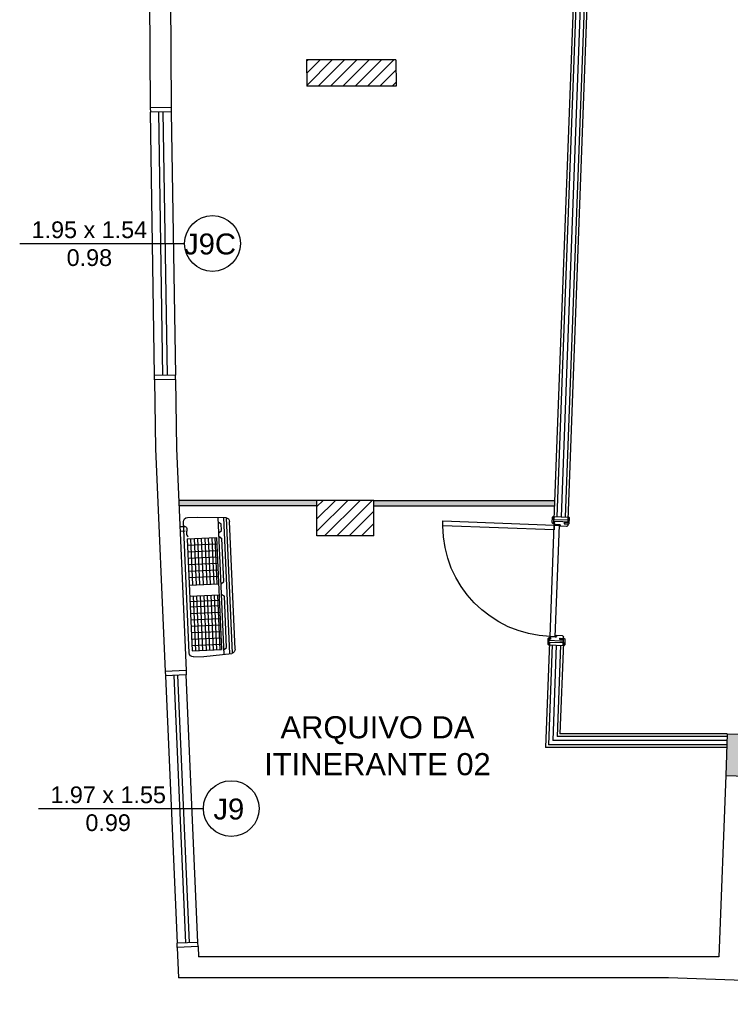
# Model space of a CAD drawing. Header units: inches. Extents: x 352 to 438, y 0 to 186.
# Tile 33 of 40: x 410 to 415, y 152 to 159. Entities that reach past the tile are written whole.
import ezdxf

# ---------------------------------------------------------------- set-up
doc = ezdxf.new("R2010")
doc.units = ezdxf.units.IN
doc.header["$MEASUREMENT"] = 0
doc.linetypes.add('DASHED2', pattern=[0.375, 0.25, -0.125])
for name, color, linetype in [('TJ-CONSTRUIR', 11, 'Continuous'), ('TJ-DIVISORIA', 96, 'Continuous'), ('TJ-DRYWALL', 132, 'Continuous'), ('TJ-ESQUADRIA1', 1, 'Continuous'), ('TJ-ESQUADRIA2', 2, 'Continuous'), ('TJ-ESQUADRIAS', 2, 'Continuous'), ('TJ-LADEVIDRO', 11, 'Continuous'), ('TJ-PAREDE', 5, 'Continuous'), ('TJ-PAREDECORTE', 5, 'Continuous'), ('TJ-PILARES', 6, 'Continuous'), ('TJ-SPLIT', 142, 'Continuous'), ('TJ-TEXTO03 1PARA100', 3, 'Continuous'), ('TJ-TEXTOESQUADRIA', 200, 'Continuous')]:
    doc.layers.add(name, color=color, linetype=linetype)
doc.styles.add('ARIAL', font='arial.ttf')
doc.styles.get("Standard").update_dxf_attribs({"font": 'arial.ttf'})
doc.linetypes.add('BATTING', pattern='A,0.00254,-2.54,[134,ltypeshp.shx,S=2.54,R=0,X=-2.54,Y=0],-5.08,[134,ltypeshp.shx,S=2.54,R=180,X=2.54,Y=0],-2.54', length=10.16254)

# ---------------------------------------------------------------- blocks, each defined once
blk = doc.blocks.new('PORTA 80 GRADE 10')
at = {"layer": 'TJ-ESQUADRIAS', "linetype": 'Continuous', "ltscale": 30}
h = blk.add_hatch(dxfattribs=at)
h.set_pattern_fill('ANSI32', color=252, scale=0.002, style=0)
h.set_pattern_definition([(45, (-24.987796, 74.9285568), (-0.000530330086, 0.000530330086), []), (45, (-24.9874424, 74.9285568), (-0.000530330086, 0.000530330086), [])])
h.paths.add_polyline_path([(-0.8394, -0.0563), (-0.8394, -0.0541), (-0.8389, -0.0541, 1.192513), (-0.8389, -0.0535), (-0.8394, -0.0535), (-0.8394, -0.0521), (-0.8389, -0.0521, 0.041645), (-0.8389, -0.0521, 0.000003), (-0.8389, -0.0521, 1), (-0.8389, -0.0514, 0.045988), (-0.8389, -0.0514), (-0.8411, -0.0514, 1.142539), (-0.8411, -0.0521, 0.013689), (-0.8411, -0.0521), (-0.8406, -0.0521), (-0.8406, -0.0535), (-0.841, -0.0535, 1.124804), (-0.8411, -0.0541), (-0.8406, -0.0541), (-0.8406, -0.0563), (-0.8421, -0.0563), (-0.8421, -0.0593, -0.183959), (-0.8351, -0.0604, -0.115771), (-0.8365, -0.0607), (-0.8383, -0.0607, 1), (-0.8383, -0.0614), (-0.8365, -0.0614, 0.383202), (-0.8325, -0.0581), (-0.8325, -0.0563)])
h.paths.add_polyline_path([(-0.8411, -0.0573), (-0.8411, -0.0581, -0.159727), (-0.8344, -0.0596, 0.165409), (-0.8335, -0.058), (-0.8335, -0.0573)], flags=16)
h = blk.add_hatch(dxfattribs=at)
h.set_pattern_fill('ANSI32', color=252, scale=0.002, style=0)
h.set_pattern_definition([(135, (24.107796, 74.9285568), (0.000530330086, 0.000530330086), []), (135, (24.1074424, 74.9285568), (0.000530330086, 0.000530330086), [])])
h.paths.add_polyline_path([(-0.0406, -0.0563), (-0.0406, -0.0541), (-0.0411, -0.0541, -1.192513), (-0.0411, -0.0535), (-0.0406, -0.0535), (-0.0406, -0.0521), (-0.0411, -0.0521, -0.041645), (-0.0411, -0.0521, -0.000003), (-0.0411, -0.0521, -1), (-0.0411, -0.0514, -0.045988), (-0.0411, -0.0514), (-0.0389, -0.0514, -1.142539), (-0.0389, -0.0521, -0.013689), (-0.0389, -0.0521), (-0.0394, -0.0521), (-0.0394, -0.0535), (-0.039, -0.0535, -1.124804), (-0.0389, -0.0541), (-0.0394, -0.0541), (-0.0394, -0.0563), (-0.0379, -0.0563), (-0.0379, -0.0593, 0.183959), (-0.0449, -0.0604, 0.115771), (-0.0435, -0.0607), (-0.0417, -0.0607, -1), (-0.0417, -0.0614), (-0.0435, -0.0614, -0.383202), (-0.0475, -0.0581), (-0.0475, -0.0563)])
h.paths.add_polyline_path([(-0.0389, -0.0573), (-0.0389, -0.0581, 0.159727), (-0.0456, -0.0596, -0.165409), (-0.0465, -0.058), (-0.0465, -0.0573)], flags=16)
at = {"layer": 'TJ-ESQUADRIAS', "color": 2}
for p, q in [((-0.8675, 0), (-0.8585, 0)), ((-0.0125, 0), (-0.0215, 0))]:
    blk.add_line(p, q, dxfattribs=at)
at = {"layer": 'TJ-ESQUADRIAS'}
for p, q in [((-0.8675, -0.026), (-0.8675, 0)), ((-0.8675, -0.1), (-0.8675, -0.026)), ((-0.8585, 0), (-0.8585, -0.026)), ((-0.8585, -0.026), (-0.8505, -0.026)), ((-0.8505, 0), (-0.8405, 0)), ((-0.8505, -0.026), (-0.8505, 0)), ((-0.8415, -0.056), (-0.8425, -0.056)), ((-0.8425, -0.056), (-0.8425, -0.092)), ((-0.8415, -0.051), (-0.8415, -0.056)), ((-0.8385, -0.051), (-0.8415, -0.051)), ((-0.8385, -0.056), (-0.8385, -0.051)), ((-0.8346, -0.056), (-0.8385, -0.056)), ((-0.8325, -0.0539), (-0.8346, -0.056)), ((-0.8325, -0.008), (-0.8325, -0.0539)), ((-0.0475, -0.008), (-0.0475, -0.0539)), ((-0.0475, -0.0539), (-0.0454, -0.056)), ((-0.0454, -0.056), (-0.0415, -0.056)), ((-0.0415, -0.051), (-0.0385, -0.051)), ((-0.0415, -0.056), (-0.0415, -0.051)), ((-0.0295, 0), (-0.0395, 0)), ((-0.0385, -0.051), (-0.0385, -0.056)), ((-0.0385, -0.056), (-0.0375, -0.056)), ((-0.0375, -0.056), (-0.0375, -0.092)), ((-0.0295, -0.026), (-0.0295, 0)), ((-0.0215, -0.026), (-0.0295, -0.026)), ((-0.0215, 0), (-0.0215, -0.026)), ((-0.0125, -0.036), (-0.0125, 0)), ((-0.0125, -0.1), (-0.0125, -0.036)), ((-0.8585, -0.1), (-0.8675, -0.1)), ((-0.8585, -0.094), (-0.8585, -0.1)), ((-0.8505, -0.094), (-0.8585, -0.094)), ((-0.8505, -0.1), (-0.8505, -0.094)), ((-0.0295, -0.094), (-0.0215, -0.094)), ((-0.0295, -0.1), (-0.0295, -0.094)), ((-0.0215, -0.094), (-0.0215, -0.1)), ((-0.0215, -0.1), (-0.0125, -0.1))]:
    blk.add_line(p, q, dxfattribs=at)
for points in [[(-0.858, -0.021), (-0.855, -0.024), (-0.8505, -0.024), (-0.8505, 0.003, 0.414214), (-0.8585, 0.011), (-0.8925, 0.011, 0.414214), (-0.9005, 0.003), (-0.9005, 0), (-0.858, 0)], [(-0.022, -0.021), (-0.025, -0.024), (-0.0295, -0.024), (-0.0295, 0.003, -0.414214), (-0.0215, 0.011), (0.0125, 0.011, -0.414214), (0.0205, 0.003), (0.0205, 0), (-0.022, 0)], [(-0.895, -0.1), (-0.893, -0.102), (-0.893, -0.103), (-0.858, -0.103), (-0.858, -0.098), (-0.855, -0.095), (-0.8505, -0.095), (-0.8505, -0.103, -0.414214), (-0.8585, -0.111), (-0.8925, -0.111, -0.414214), (-0.9005, -0.103), (-0.9005, -0.1)], [(0.015, -0.1), (0.013, -0.102), (0.013, -0.103), (-0.022, -0.103), (-0.022, -0.098), (-0.025, -0.095), (-0.0295, -0.095), (-0.0295, -0.103, 0.414214), (-0.0215, -0.111), (0.0125, -0.111, 0.414214), (0.0205, -0.103), (0.0205, -0.1)]]:
    blk.add_lwpolyline(points, format="xyb", close=True, dxfattribs=at)
at = {"layer": 'TJ-ESQUADRIAS', "color": 252, "linetype": 'Continuous'}
for points in [[(-0.8335, -0.058, -0.165409), (-0.8344, -0.0596, 0.159727), (-0.8411, -0.0581), (-0.8411, -0.0573), (-0.8335, -0.0573)], [(-0.0465, -0.058, 0.165409), (-0.0456, -0.0596, -0.159727), (-0.0389, -0.0581), (-0.0389, -0.0573), (-0.0465, -0.0573)]]:
    blk.add_lwpolyline(points, format="xyb", close=True, dxfattribs=at)
at = {"layer": 'TJ-ESQUADRIAS'}
blk.add_lwpolyline([(-0.0405, -0.0965), (-0.0405, -0.0615), (-0.8405, -0.0615), (-0.8405, -0.0965), (-0.0405, -0.0965)], dxfattribs=at)
at = {"layer": 'TJ-ESQUADRIAS', "color": 1, "linetype": 'DASHED2', "ltscale": 5}
blk.add_lwpolyline([(-0.0755, -0.8965), (-0.0405, -0.8965), (-0.0405, -0.0965), (-0.0755, -0.0965), (-0.0755, -0.8965)], dxfattribs=at)
at = {"layer": 'TJ-ESQUADRIAS'}
for centre, start, end in [((-0.8405, -0.008), 0, 90), ((-0.0395, -0.008), 90, 180), ((-0.8505, -0.092), 270, 0), ((-0.0295, -0.092), 180, 270)]:
    blk.add_arc(centre, 0.008, start, end, dxfattribs=at)
at = {"layer": 'TJ-ESQUADRIAS', "color": 1, "linetype": 'DASHED2', "ltscale": 5}
blk.add_arc((-0.0397, -0.0965), 0.8008, 180, 267.43768, dxfattribs=at)
at = {"layer": 'TJ-PAREDECORTE', "linetype": 'Continuous'}
for p, q in [((-0.88, -0.1), (-0.88, 0)), ((0, -0.1), (0, 0))]:
    blk.add_line(p, q, dxfattribs=at)
blk = doc.blocks.new('A$C794E0566')
for p, q in [((0.225, 1, 0), (0.0248, 0.9876, 0)), ((0.08, 0.0048, 0), (0.08, 0.991, 0)), ((0.3, 1, 0), (0.225, 1, 0)), ((0, 0.0419, 0), (0, 0.9581, 0)), ((0.0191, 0.014, 0), (0.0191, 0.986, 0)), ((0.0388, 0.0105, 0), (0.0388, 0.9885, 0)), ((0.08, 0.96, 0), (0.0598, 0.9446, 0)), ((0.0598, 0.896, 0), (0.0598, 0.9446, 0)), ((0.3202, 0.9347, 0), (0.3577, 0.9347, 0)), ((0.33, 0.03, 0), (0.33, 0.97, 0)), ((0.08, 0.8806, 0), (0.0598, 0.896, 0)), ((0.08, 0.8555, 0), (0.0598, 0.84, 0)), ((0.3202, 0.903, 0), (0.3577, 0.903, 0)), ((0.3577, 0.903, 0), (0.3577, 0.8713, 0)), ((0.0598, 0.5309, 0), (0.0598, 0.84, 0)), ((0.3088, 0.8475, 0), (0.097, 0.8475, 0)), ((0.097, 0.8475, 0), (0.097, 0.0425, 0)), ((0.3088, 0.8013, 0), (0.097, 0.8013, 0)), ((0.1065, 0.5152, 0), (0.1065, 0.8475, 0)), ((0.1302, 0.5152, 0), (0.1302, 0.8475, 0)), ((0.1552, 0.5152, 0), (0.1552, 0.8475, 0)), ((0.1802, 0.5152, 0), (0.1802, 0.8475, 0)), ((0.2048, 0.5152, 0), (0.2048, 0.8475, 0)), ((0.232, 0.5152, 0), (0.232, 0.8475, 0)), ((0.257, 0.5152, 0), (0.257, 0.8475, 0)), ((0.2816, 0.5152, 0), (0.2816, 0.8475, 0)), ((0.3088, 0.8475, 0), (0.3088, 0.0425, 0)), ((0.3088, 0.755, 0), (0.097, 0.755, 0)), ((0.3088, 0.7088, 0), (0.097, 0.7088, 0)), ((0.3088, 0.6625, 0), (0.097, 0.6625, 0)), ((0.3088, 0.6163, 0), (0.097, 0.6163, 0)), ((0.3088, 0.57, 0), (0.097, 0.57, 0)), ((0.08, 0.5154, 0), (0.0598, 0.5309, 0)), ((0.3088, 0.5152, 0), (0.097, 0.5152, 0)), ((0.08, 0.4409, 0), (0.0598, 0.4255, 0)), ((0.0598, 0.0555, 0), (0.0598, 0.4255, 0)), ((0.3088, 0.4352, 0), (0.097, 0.4352, 0)), ((0.1065, 0.0425, 0), (0.1065, 0.4352, 0)), ((0.1302, 0.0425, 0), (0.1302, 0.4352, 0)), ((0.1552, 0.0425, 0), (0.1552, 0.4352, 0)), ((0.1802, 0.0425, 0), (0.1802, 0.4352, 0)), ((0.2048, 0.0425, 0), (0.2048, 0.4352, 0)), ((0.232, 0.0425, 0), (0.232, 0.4352, 0)), ((0.257, 0.0425, 0), (0.257, 0.4352, 0)), ((0.2816, 0.0425, 0), (0.2816, 0.4352, 0)), ((0.3088, 0.3968, 0), (0.097, 0.3968, 0)), ((0.3088, 0.3968, 0), (0.097, 0.3968, 0)), ((0.3088, 0.3588, 0), (0.097, 0.3588, 0)), ((0.3088, 0.3588, 0), (0.097, 0.3588, 0)), ((0.3088, 0.3125, 0), (0.097, 0.3125, 0)), ((0.3088, 0.2663, 0), (0.097, 0.2663, 0)), ((0.3088, 0.2663, 0), (0.097, 0.2663, 0)), ((0.3088, 0.2663, 0), (0.097, 0.2663, 0)), ((0.3088, 0.2663, 0), (0.097, 0.2663, 0)), ((0.3088, 0.22, 0), (0.097, 0.22, 0)), ((0.3088, 0.22, 0), (0.097, 0.22, 0)), ((0.3088, 0.1738, 0), (0.097, 0.1738, 0)), ((0.3088, 0.1738, 0), (0.097, 0.1738, 0)), ((0.3088, 0.1738, 0), (0.097, 0.1738, 0)), ((0.3088, 0.1738, 0), (0.097, 0.1738, 0)), ((0.3088, 0.1275, 0), (0.097, 0.1275, 0)), ((0.3088, 0.1275, 0), (0.097, 0.1275, 0)), ((0.3088, 0.0813, 0), (0.097, 0.0813, 0)), ((0.3088, 0.0813, 0), (0.097, 0.0813, 0)), ((0.3088, 0.0813, 0), (0.097, 0.0813, 0)), ((0.3088, 0.0813, 0), (0.097, 0.0813, 0)), ((0.225, 0, 0), (0.0248, 0.0124, 0)), ((0.225, 0, 0), (0.0248, 0.0124, 0)), ((0.08, 0.04, 0), (0.0598, 0.0555, 0)), ((0.08, 0.04, 0), (0.0598, 0.0555, 0)), ((0.3088, 0.0425, 0), (0.097, 0.0425, 0)), ((0.3088, 0.0425, 0), (0.097, 0.0425, 0)), ((0.3, 0, 0), (0.225, 0, 0)), ((0.3, 0, 0), (0.225, 0, 0))]:
    blk.add_line(p, q)
at = {"lineweight": -3}
blk.add_line((0.3181, 0.9131, 0), (0.3181, 0.9131, 0), dxfattribs=at)
for centre, start, end in [((0.3, 0.97, 0), 0, 90), ((0.03, 0.9581, 0), 100, 180), ((0.03, 0.0419, 0), 180, 260), ((0.03, 0.0419, 0), 180, 260), ((0.3, 0.03, 0), 270, 0), ((0.3, 0.03, 0), 270, 0)]:
    blk.add_arc(centre, 0.03, start, end)
blk.add_spline([(0.3302, 0.943, 0), (0.3101, 0.9289, 0), (0.3101, 0.8973, 0), (0.3101, 0.873, 0), (0.3017, 0.8614, 0)], degree=3, dxfattribs=at)

msp = doc.modelspace()

# ---------------------------------------------------------------- hatches: boundary and pattern name
at = {"layer": 'TJ-CONSTRUIR'}
h = msp.add_hatch(color=256, dxfattribs=at)
h.dxf.hatch_style = 1
h.paths.add_polyline_path([(415.076, 154.0291), (415.0555, 154.0299), (414.8761, 154.0365), (414.865, 153.7367), (415.0149, 153.7312), (415.0205, 153.8811), (415.0704, 153.8792)])
h.paths.add_polyline_path([(416.0553, 153.9927), (415.9554, 153.9964), (415.9498, 153.8465), (416.0498, 153.8428)])
at = {"layer": 'TJ-DIVISORIA'}
h = msp.add_hatch(color=256, dxfattribs=at)
h.dxf.hatch_style = 1
h.paths.add_polyline_path([(413.6374, 155.7099), (412.3399, 155.7099), (412.3399, 155.6699), (413.636, 155.6699)])
h.paths.add_polyline_path([(411.9299, 155.7099), (410.9378, 155.7099), (410.9396, 155.6699), (411.9299, 155.6699)])
at = {"layer": 'TJ-PILARES'}
h = msp.add_hatch(dxfattribs=at)
h.set_pattern_fill('ANSI31', color=8, scale=0.5)
h.set_pattern_definition([(45, (3.689567, 8.43552), (-0.044194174, 0.044194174), [])])
h.paths.add_polyline_path([(412.3399, 155.7099), (411.9299, 155.7099), (411.9299, 155.4549), (412.3399, 155.4549)])
h.paths.add_polyline_path([(416.3081, 155.5444), (416.1133, 155.5516), (416.0761, 154.5523), (416.271, 154.5451)])
h.paths.add_polyline_path([(412.0847, 165.3149), (411.8647, 165.3149), (411.8647, 164.6949), (412.0847, 164.6949)])
h.paths.add_polyline_path([(418.4996, 165.3076), (418.3047, 165.3149), (418.2811, 164.6803), (418.476, 164.6731)])
h.paths.add_polyline_path([(418.3876, 162.1596), (418.1877, 162.167), (418.1643, 161.5375), (418.3642, 161.53)])
h.paths.add_polyline_path([(412.4853, 161.9049), (411.8603, 161.9049), (411.8605, 161.7099), (412.4855, 161.7099)])
h.paths.add_polyline_path([(412.4965, 158.8299), (412.496, 158.8299), (412.496, 158.8699), (411.856, 158.8699), (411.8583, 158.6799), (412.4984, 158.6799)])
h.paths.add_polyline_path([(416.7499, 158.31), (416.0857, 158.3432), (416.0803, 158.2359), (416.7445, 158.2026)])
h.paths.add_polyline_path([(416.756, 158.4324), (416.0919, 158.4656), (416.0857, 158.3432), (416.7499, 158.31)])
h.paths.add_polyline_path([(417.2608, 168.2149), (416.7008, 168.2149), (416.7008, 168.0649), (417.2608, 168.0649)])
h.paths.add_polyline_path([(412.5008, 168.2149), (411.8808, 168.2149), (411.8808, 168.0649), (412.5008, 168.0649)])

# ---------------------------------------------------------------- linework, layer by layer
at = {"layer": 'TJ-DIVISORIA'}
for p, q in [((411.9299, 155.7099), (410.9378, 155.7099)), ((411.9299, 155.6699), (410.9396, 155.6699)), ((412.3399, 155.7099), (413.6374, 155.7099)), ((412.3399, 155.6699), (413.636, 155.6699))]:
    msp.add_line(p, q, dxfattribs=at)
at = {"layer": 'TJ-DRYWALL'}
for p, q in [((413.7908, 159.8347), (413.6324, 155.5732)), ((413.81, 159.8137), (413.6531, 155.5925)), ((413.8677, 159.7507), (413.7131, 155.5902)), ((413.8869, 159.7297), (413.7323, 155.5695)), ((413.6331, 155.5932), (413.733, 155.5895)), ((413.6324, 155.5732), (413.7323, 155.5695)), ((413.5997, 154.6938), (413.5715, 153.9365)), ((413.6189, 154.6731), (413.5923, 153.9565)), ((413.5989, 154.6738), (413.6989, 154.6701)), ((413.5997, 154.6938), (413.6996, 154.6901)), ((413.6996, 154.6901), (413.6753, 154.0365)), ((413.6789, 154.6709), (413.6546, 154.0165)), ((414.8754, 154.0165), (413.6546, 154.0165)), ((414.8761, 154.0365), (413.6753, 154.0365)), ((414.8724, 153.9365), (413.5715, 153.9365)), ((414.8732, 153.9565), (413.5923, 153.9565))]:
    msp.add_line(p, q, dxfattribs=at)
at = {"layer": 'TJ-ESQUADRIA1'}
for p, q in [((410.7647, 156.6056), (410.7347, 158.4954)), ((410.8847, 158.4972), (410.9147, 156.6075)), ((410.8428, 154.4523), (410.9268, 152.5331)), ((411.0767, 152.5397), (410.9926, 154.4588))]:
    msp.add_line(p, q, dxfattribs=at)
at = {"layer": 'TJ-ESQUADRIA2'}
for p, q in [((410.7344, 158.5254), (410.7347, 158.4954)), ((410.8847, 158.4972), (410.7347, 158.4954)), ((410.8247, 156.6063), (410.7947, 158.4961)), ((410.8247, 158.4965), (410.8547, 156.6067)), ((410.8844, 158.5272), (410.8847, 158.4972)), ((410.9147, 156.6075), (410.7647, 156.6056)), ((410.7651, 156.5756), (410.7647, 156.6056)), ((410.9151, 156.5775), (410.9147, 156.6075)), ((410.8415, 154.4822), (410.8428, 154.4523)), ((410.9913, 154.4888), (410.9926, 154.4588)), ((410.9926, 154.4588), (410.8428, 154.4523)), ((410.9027, 154.4549), (410.9867, 152.5358)), ((411.0167, 152.5371), (410.9327, 154.4562)), ((411.0767, 152.5397), (410.9268, 152.5331)), ((410.9281, 152.5032), (410.9268, 152.5331)), ((411.078, 152.5097), (411.0767, 152.5397))]:
    msp.add_line(p, q, dxfattribs=at)
at = {"layer": 'TJ-LADEVIDRO', "linetype": 'BATTING', "ltscale": 0.03}
for p, q in [((413.8389, 159.7822), (413.6831, 155.5913)), ((413.6489, 154.672), (413.6234, 153.9865)), ((414.8724, 153.9865), (413.6234, 153.9865))]:
    msp.add_line(p, q, dxfattribs=at)
at = {"layer": 'TJ-PAREDE'}
for p, q in [((410.7215, 160.6789), (410.7344, 158.5254)), ((410.8715, 160.679), (410.8843, 158.5272)), ((412.496, 158.8699), (411.856, 158.8699)), ((411.856, 158.8699), (411.8583, 158.6799)), ((412.496, 158.8699), (412.4984, 158.6799)), ((412.4984, 158.6799), (411.8583, 158.6799)), ((410.8843, 158.5272), (410.7344, 158.5254)), ((410.9152, 156.5775), (410.7651, 156.5756)), ((410.7651, 156.5756), (410.7715, 156.0789)), ((410.9151, 156.5775), (410.9215, 156.0831)), ((410.7715, 156.0789), (410.8415, 154.4822)), ((410.9215, 156.0831), (410.9913, 154.4888)), ((412.3399, 155.7099), (411.9299, 155.7099)), ((411.9299, 155.4549), (411.9299, 155.7099)), ((412.3399, 155.4549), (412.3399, 155.7099)), ((412.3399, 155.4549), (411.9299, 155.4549)), ((410.9913, 154.4888), (410.8415, 154.4822)), ((414.8761, 154.0365), (414.865, 153.7367)), ((414.8761, 154.0365), (415.076, 154.0291)), ((414.865, 153.7367), (414.8166, 152.4349)), ((414.865, 153.7367), (415.0149, 153.7312)), ((411.078, 152.5097), (410.9281, 152.5032)), ((410.9281, 152.5032), (410.9377, 152.2849)), ((411.078, 152.5097), (411.0813, 152.4349)), ((414.8166, 152.4349), (411.0813, 152.4349)), ((414.4549, 152.2849), (410.9377, 152.2849)), ((419.5562, 152.0952), (414.4549, 152.2849))]:
    msp.add_line(p, q, dxfattribs=at)
at = {"layer": 'TJ-TEXTOESQUADRIA', "color": 1}
for p, q in [((409.7966, 157.5523), (410.9808, 157.5523)), ((409.9315, 153.4993), (411.1157, 153.4993))]:
    msp.add_line(p, q, dxfattribs=at)
for centre in [(411.1808, 157.5523), (411.3157, 153.4993)]:
    msp.add_circle(centre, 0.2, dxfattribs=at)

# ---------------------------------------------------------------- block references
at = {"layer": 'TJ-ESQUADRIA2', "linetype": 'Continuous', "xscale": -1, "rotation": 267.8711311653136}
msp.add_blockref('PORTA 80 GRADE 10', (413.7323, 155.5695), dxfattribs=at)
at = {"layer": 'TJ-SPLIT', "xscale": -1, "rotation": 2.507281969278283}
msp.add_blockref('A$C794E0566', (411.3445, 154.6009, 0), dxfattribs=at)

# ---------------------------------------------------------------- texts
at = {"layer": 'TJ-TEXTO03 1PARA100', "insert": (411.3427, 154.1618), "char_height": 0.15875, "width": 2.044718, "attachment_point": 1, "style": 'ARIAL'}
msp.add_mtext('\\pxqc;ARQUIVO DA ITINERANTE 02', dxfattribs=at)
at = {"layer": 'TJ-TEXTOESQUADRIA', "color": 1, "char_height": 0.12, "attachment_point": 1}
for s, insert in [('\\pxqc;1.95 x 1.54\\P0.98', (409.744, 157.7112)), ('\\pxqc;1.97 x 1.55\\P0.99', (409.879, 153.6581))]:
    msp.add_mtext_dynamic_manual_height_columns(s, width=1.10575, gutter_width=12.5, heights=[0], dxfattribs=dict(at, insert=insert))
at = {"layer": 'TJ-TEXTOESQUADRIA', "color": 202, "char_height": 0.15, "attachment_point": 1}
for s, insert in [('\\pxqc;{\\C107;J9C}', (411.04, 157.624)), ('\\pxqc;{\\C107;J9}', (411.1749, 153.5709))]:
    msp.add_mtext_dynamic_manual_height_columns(s, width=0.246653, gutter_width=12.5, heights=[0], dxfattribs=dict(at, insert=insert))

doc.saveas('drawing.dxf')
